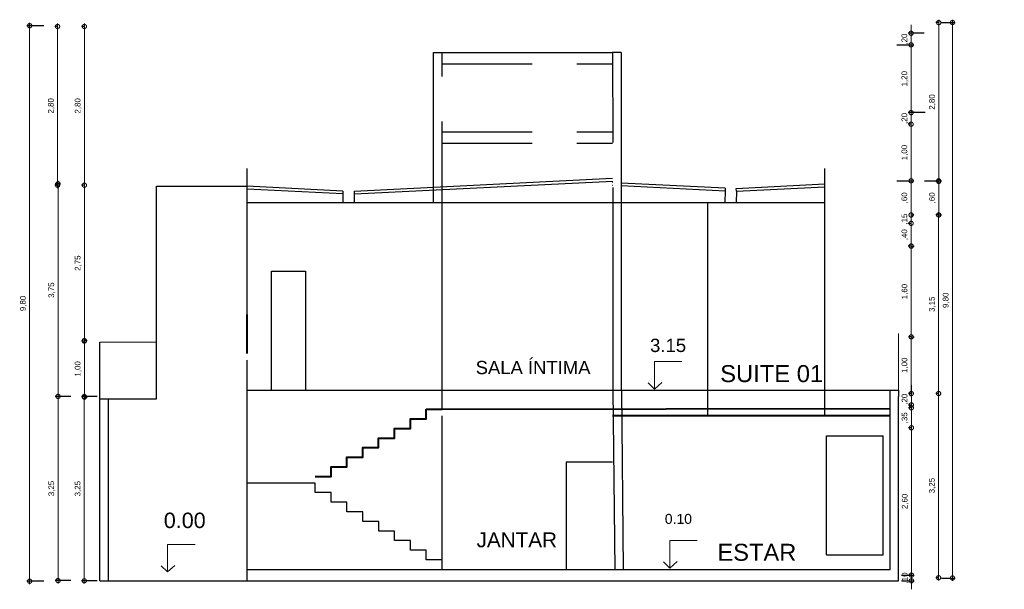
# Model space of a CAD drawing. Header units: metres. Extents: x 57.9 to 132.7, y 5.7 to 46.9.
# Tile 5 of 10: x 58.5 to 75.9, y 36.8 to 46.9. Entities that reach past the tile are written whole.
import ezdxf

# ---------------------------------------------------------------- set-up
doc = ezdxf.new("R2010")
doc.units = ezdxf.units.M
doc.header["$LTSCALE"] = 0.25
doc.linetypes.add('HIDDEN', pattern=[9.525, 6.35, -3.175])
for name, color, linetype in [('ARQ_ALV CT', 5, 'Continuous'), ('ARQ_CONC CT', 6, 'Continuous'), ('ARQ_METAL CT', 2, 'Continuous'), ('ARQ_PROJ INF', 1, 'HIDDEN'), ('ARQ_PROJ INF 00', 190, 'HIDDEN'), ('ARQ_TXT 01', 1, 'Continuous')]:
    doc.layers.add(name, color=color, linetype=linetype)
doc.layers.add('ARQ_CINZA 04', color=253, linetype='Continuous', lineweight=9)
doc.layers.add('ARQ_CINZA 06', color=255, linetype='Continuous', lineweight=9)
doc.layers.add('ARQ_COTA_AZUL', color=5, linetype='Continuous', lineweight=20, true_color=0x0000ff)
doc.styles.add('Annot_2.0mm', font='arial.ttf', dxfattribs={"height": 2})
doc.styles.add('cota', font='arial.ttf')
doc.dimstyles.new('Info 01 - annot', dxfattribs={"dimtxt": 2, "dimasz": 3, "dimexe": 1, "dimexo": 1, "dimgap": 1, "dimtad": 1, "dimzin": 4, "dimtxsty": 'cota', "dimblk": 'DOTSMALL', "dimcen": 2, "dimdle": 1, "dimclrd": 256, "dimclre": 256, "dimclrt": 1, "dimazin": 2, "dimtfac": 0.09, "dimtix": 1, "dimtmove": 2, "dimatfit": 2, "dimfxl": 5, "dimfxlon": 1, "dimtolj": 1, "dimtzin": 4, "dimlwd": -1, "dimarcsym": 1})

# ---------------------------------------------------------------- blocks, each defined once
blk = doc.blocks.new('_DotSmall')
at = {"color": 0, "linetype": 'ByBlock', "const_width": 0.5}
blk.add_lwpolyline([(-0.0625, 0, 1), (0.0625, 0, 1)], format="xyb", close=True, dxfattribs=at)
blk = doc.blocks.new('*D141')
at = {"layer": 'ARQ_COTA_AZUL', "linetype": 'Continuous', "lineweight": -2, "transparency": 16777216}
for p, q in [((59.897, 40.213), (59.623, 40.213)), ((59.897, 36.963), (59.623, 36.963))]:
    blk.add_line(p, q, dxfattribs=at)
at = {"layer": 'ARQ_COTA_AZUL', "linetype": 'Continuous', "transparency": 16777216}
blk.add_line((59.673, 36.913), (59.673, 40.263), dxfattribs=at)
at = {"layer": 'ARQ_COTA_AZUL', "linetype": 'Continuous', "transparency": 16777216, "xscale": 0.15, "yscale": 0.15, "zscale": 0.15}
for p, rotation in [((59.673, 40.213), 90), ((59.673, 36.963), 270)]:
    blk.add_blockref('_DotSmall', p, dxfattribs=dict(at, rotation=rotation))
at = {"layer": 'ARQ_COTA_AZUL', "color": 1, "linetype": 'Continuous', "transparency": 16777216, "insert": (59.563, 38.588), "char_height": 0.1, "attachment_point": 5, "rotation": 90, "style": 'cota'}
blk.add_mtext('\\A1;3,25', dxfattribs=at)
blk = doc.blocks.new('*D142')
at = {"layer": 'ARQ_COTA_AZUL', "linetype": 'Continuous', "lineweight": -2, "transparency": 16777216}
for p, q in [((59.433, 40.216), (59.159, 40.216)), ((59.433, 36.966), (59.159, 36.966))]:
    blk.add_line(p, q, dxfattribs=at)
at = {"layer": 'ARQ_COTA_AZUL', "linetype": 'Continuous', "transparency": 16777216}
blk.add_line((59.209, 36.916), (59.209, 40.266), dxfattribs=at)
at = {"layer": 'ARQ_COTA_AZUL', "linetype": 'Continuous', "transparency": 16777216, "xscale": 0.15, "yscale": 0.15, "zscale": 0.15}
for p, rotation in [((59.209, 40.216), 90), ((59.209, 36.966), 270)]:
    blk.add_blockref('_DotSmall', p, dxfattribs=dict(at, rotation=rotation))
at = {"layer": 'ARQ_COTA_AZUL', "color": 1, "linetype": 'Continuous', "transparency": 16777216, "insert": (59.099, 38.591), "char_height": 0.1, "attachment_point": 5, "rotation": 90, "style": 'cota'}
blk.add_mtext('\\A1;3,25', dxfattribs=at)
blk = doc.blocks.new('*D143')
at = {"layer": 'ARQ_COTA_AZUL', "linetype": 'Continuous', "transparency": 16777216}
blk.add_line((59.674, 40.153), (59.674, 41.25), dxfattribs=at)
at = {"layer": 'ARQ_COTA_AZUL', "linetype": 'Continuous', "lineweight": -2, "transparency": 16777216}
for p, q in [((59.674, 41.2), (59.724, 41.2)), ((59.674, 40.203), (59.724, 40.203))]:
    blk.add_line(p, q, dxfattribs=at)
at = {"layer": 'ARQ_COTA_AZUL', "linetype": 'Continuous', "transparency": 16777216, "xscale": 0.15, "yscale": 0.15, "zscale": 0.15}
for p, rotation in [((59.674, 41.2), 90), ((59.674, 40.203), 270)]:
    blk.add_blockref('_DotSmall', p, dxfattribs=dict(at, rotation=rotation))
at = {"layer": 'ARQ_COTA_AZUL', "color": 1, "linetype": 'Continuous', "transparency": 16777216, "insert": (59.564, 40.702), "char_height": 0.1, "attachment_point": 5, "rotation": 90, "style": 'cota'}
blk.add_mtext('\\A1;1,00', dxfattribs=at)
blk = doc.blocks.new('*D144')
at = {"layer": 'ARQ_COTA_AZUL', "linetype": 'Continuous', "transparency": 16777216}
blk.add_line((59.674, 41.142), (59.674, 43.992), dxfattribs=at)
at = {"layer": 'ARQ_COTA_AZUL', "linetype": 'Continuous', "lineweight": -2, "transparency": 16777216}
for p, q in [((59.674, 43.942), (59.624, 43.942)), ((59.674, 41.192), (59.624, 41.192))]:
    blk.add_line(p, q, dxfattribs=at)
at = {"layer": 'ARQ_COTA_AZUL', "linetype": 'Continuous', "transparency": 16777216, "xscale": 0.15, "yscale": 0.15, "zscale": 0.15}
for p, rotation in [((59.674, 43.942), 90), ((59.674, 41.192), 270)]:
    blk.add_blockref('_DotSmall', p, dxfattribs=dict(at, rotation=rotation))
at = {"layer": 'ARQ_COTA_AZUL', "color": 1, "linetype": 'Continuous', "transparency": 16777216, "insert": (59.564, 42.567), "char_height": 0.1, "attachment_point": 5, "rotation": 90, "style": 'cota'}
blk.add_mtext('\\A1;2,75', dxfattribs=at)
blk = doc.blocks.new('*D145')
at = {"layer": 'ARQ_COTA_AZUL', "linetype": 'Continuous', "transparency": 16777216}
blk.add_line((59.674, 43.892), (59.674, 46.792), dxfattribs=at)
at = {"layer": 'ARQ_COTA_AZUL', "linetype": 'Continuous', "lineweight": -2, "transparency": 16777216}
for p, q in [((59.674, 46.742), (59.624, 46.742)), ((59.674, 43.942), (59.624, 43.942))]:
    blk.add_line(p, q, dxfattribs=at)
at = {"layer": 'ARQ_COTA_AZUL', "linetype": 'Continuous', "transparency": 16777216, "xscale": 0.15, "yscale": 0.15, "zscale": 0.15}
for p, rotation in [((59.674, 46.742), 90), ((59.674, 43.942), 270)]:
    blk.add_blockref('_DotSmall', p, dxfattribs=dict(at, rotation=rotation))
at = {"layer": 'ARQ_COTA_AZUL', "color": 1, "linetype": 'Continuous', "transparency": 16777216, "insert": (59.564, 45.342), "char_height": 0.1, "attachment_point": 5, "rotation": 90, "style": 'cota'}
blk.add_mtext('\\A1;2,80', dxfattribs=at)
blk = doc.blocks.new('*D146')
at = {"layer": 'ARQ_COTA_AZUL', "linetype": 'Continuous', "transparency": 16777216}
blk.add_line((59.209, 40.166), (59.209, 44.016), dxfattribs=at)
at = {"layer": 'ARQ_COTA_AZUL', "linetype": 'Continuous', "lineweight": -2, "transparency": 16777216}
for p, q in [((59.209, 43.966), (59.159, 43.966)), ((59.209, 40.216), (59.159, 40.216))]:
    blk.add_line(p, q, dxfattribs=at)
at = {"layer": 'ARQ_COTA_AZUL', "linetype": 'Continuous', "transparency": 16777216, "xscale": 0.15, "yscale": 0.15, "zscale": 0.15}
for p, rotation in [((59.209, 43.966), 90), ((59.209, 40.216), 270)]:
    blk.add_blockref('_DotSmall', p, dxfattribs=dict(at, rotation=rotation))
at = {"layer": 'ARQ_COTA_AZUL', "color": 1, "linetype": 'Continuous', "transparency": 16777216, "insert": (59.099, 42.091), "char_height": 0.1, "attachment_point": 5, "rotation": 90, "style": 'cota'}
blk.add_mtext('\\A1;3,75', dxfattribs=at)
blk = doc.blocks.new('*D147')
at = {"layer": 'ARQ_COTA_AZUL', "linetype": 'Continuous', "transparency": 16777216}
blk.add_line((59.201, 43.892), (59.201, 46.792), dxfattribs=at)
at = {"layer": 'ARQ_COTA_AZUL', "linetype": 'Continuous', "lineweight": -2, "transparency": 16777216}
for p, q in [((59.201, 46.742), (59.151, 46.742)), ((59.201, 43.942), (59.151, 43.942))]:
    blk.add_line(p, q, dxfattribs=at)
at = {"layer": 'ARQ_COTA_AZUL', "linetype": 'Continuous', "transparency": 16777216, "xscale": 0.15, "yscale": 0.15, "zscale": 0.15}
for p, rotation in [((59.201, 46.742), 90), ((59.201, 43.942), 270)]:
    blk.add_blockref('_DotSmall', p, dxfattribs=dict(at, rotation=rotation))
at = {"layer": 'ARQ_COTA_AZUL', "color": 1, "linetype": 'Continuous', "transparency": 16777216, "insert": (59.091, 45.342), "char_height": 0.1, "attachment_point": 5, "rotation": 90, "style": 'cota'}
blk.add_mtext('\\A1;2,80', dxfattribs=at)
blk = doc.blocks.new('*D148')
at = {"layer": 'ARQ_COTA_AZUL', "linetype": 'Continuous', "lineweight": -2, "transparency": 16777216}
for p, q in [((58.958, 46.756), (58.658, 46.756)), ((58.958, 36.956), (58.658, 36.956))]:
    blk.add_line(p, q, dxfattribs=at)
at = {"layer": 'ARQ_COTA_AZUL', "linetype": 'Continuous', "transparency": 16777216}
blk.add_line((58.708, 36.906), (58.708, 46.806), dxfattribs=at)
at = {"layer": 'ARQ_COTA_AZUL', "linetype": 'Continuous', "transparency": 16777216, "xscale": 0.15, "yscale": 0.15, "zscale": 0.15}
for p, rotation in [((58.708, 46.756), 90), ((58.708, 36.956), 270)]:
    blk.add_blockref('_DotSmall', p, dxfattribs=dict(at, rotation=rotation))
at = {"layer": 'ARQ_COTA_AZUL', "color": 1, "linetype": 'Continuous', "transparency": 16777216, "insert": (58.598, 41.856), "char_height": 0.1, "attachment_point": 5, "rotation": 90, "style": 'cota'}
blk.add_mtext('\\A1;9,80', dxfattribs=at)
blk = doc.blocks.new('*D149')
at = {"layer": 'ARQ_COTA_AZUL', "linetype": 'Continuous', "transparency": 16777216}
for p, q in [((74.273, 37.063), (74.273, 37.213)), ((74.273, 36.963), (74.273, 37.063)), ((74.273, 36.963), (74.273, 36.813))]:
    blk.add_line(p, q, dxfattribs=at)
at = {"layer": 'ARQ_COTA_AZUL', "linetype": 'Continuous', "lineweight": -2, "transparency": 16777216}
for p, q in [((74.097, 37.063), (74.323, 37.063)), ((74.097, 36.963), (74.323, 36.963))]:
    blk.add_line(p, q, dxfattribs=at)
at = {"layer": 'ARQ_COTA_AZUL', "linetype": 'Continuous', "transparency": 16777216, "xscale": 0.15, "yscale": 0.15, "zscale": 0.15}
for p, rotation in [((74.273, 37.063), 270), ((74.273, 36.963), 90)]:
    blk.add_blockref('_DotSmall', p, dxfattribs=dict(at, rotation=rotation))
at = {"layer": 'ARQ_COTA_AZUL', "color": 1, "linetype": 'Continuous', "transparency": 16777216, "insert": (74.163, 37.013), "char_height": 0.1, "attachment_point": 5, "rotation": 90, "style": 'cota'}
blk.add_mtext('\\A1;,10', dxfattribs=at)
blk = doc.blocks.new('*D150')
at = {"layer": 'ARQ_COTA_AZUL', "linetype": 'Continuous', "lineweight": -2, "transparency": 16777216}
for p, q in [((74.273, 39.663), (74.223, 39.663)), ((74.273, 37.063), (74.223, 37.063))]:
    blk.add_line(p, q, dxfattribs=at)
at = {"layer": 'ARQ_COTA_AZUL', "linetype": 'Continuous', "transparency": 16777216}
blk.add_line((74.273, 37.013), (74.273, 39.713), dxfattribs=at)
at = {"layer": 'ARQ_COTA_AZUL', "linetype": 'Continuous', "transparency": 16777216, "xscale": 0.15, "yscale": 0.15, "zscale": 0.15}
for p, rotation in [((74.273, 39.663), 90), ((74.273, 37.063), 270)]:
    blk.add_blockref('_DotSmall', p, dxfattribs=dict(at, rotation=rotation))
at = {"layer": 'ARQ_COTA_AZUL', "color": 1, "linetype": 'Continuous', "transparency": 16777216, "insert": (74.163, 38.363), "char_height": 0.1, "attachment_point": 5, "rotation": 90, "style": 'cota'}
blk.add_mtext('\\A1;2,60', dxfattribs=at)
blk = doc.blocks.new('*D151')
at = {"layer": 'ARQ_COTA_AZUL', "linetype": 'Continuous', "lineweight": -2, "transparency": 16777216}
for p, q in [((74.271, 40.014), (74.221, 40.014)), ((74.271, 39.662), (74.221, 39.662))]:
    blk.add_line(p, q, dxfattribs=at)
at = {"layer": 'ARQ_COTA_AZUL', "linetype": 'Continuous', "transparency": 16777216}
blk.add_line((74.271, 39.612), (74.271, 40.064), dxfattribs=at)
at = {"layer": 'ARQ_COTA_AZUL', "linetype": 'Continuous', "transparency": 16777216, "xscale": 0.15, "yscale": 0.15, "zscale": 0.15}
for p, rotation in [((74.271, 40.014), 90), ((74.271, 39.662), 270)]:
    blk.add_blockref('_DotSmall', p, dxfattribs=dict(at, rotation=rotation))
at = {"layer": 'ARQ_COTA_AZUL', "color": 1, "linetype": 'Continuous', "transparency": 16777216, "insert": (74.16, 39.838), "char_height": 0.1, "attachment_point": 5, "rotation": 90, "style": 'cota'}
blk.add_mtext('\\A1;,35', dxfattribs=at)
blk = doc.blocks.new('*D152')
at = {"layer": 'ARQ_COTA_AZUL', "linetype": 'Continuous', "transparency": 16777216}
for p, q in [((74.271, 40.266), (74.271, 40.416)), ((74.271, 40.064), (74.271, 40.266)), ((74.271, 40.064), (74.271, 39.914))]:
    blk.add_line(p, q, dxfattribs=at)
at = {"layer": 'ARQ_COTA_AZUL', "linetype": 'Continuous', "lineweight": -2, "transparency": 16777216}
for p, q in [((74.271, 40.266), (74.221, 40.266)), ((74.271, 40.064), (74.221, 40.064))]:
    blk.add_line(p, q, dxfattribs=at)
at = {"layer": 'ARQ_COTA_AZUL', "linetype": 'Continuous', "transparency": 16777216, "xscale": 0.15, "yscale": 0.15, "zscale": 0.15}
for p, rotation in [((74.271, 40.266), 270), ((74.271, 40.064), 90)]:
    blk.add_blockref('_DotSmall', p, dxfattribs=dict(at, rotation=rotation))
at = {"layer": 'ARQ_COTA_AZUL', "color": 1, "linetype": 'Continuous', "transparency": 16777216, "insert": (74.16, 40.165), "char_height": 0.1, "attachment_point": 5, "rotation": 90, "style": 'cota'}
blk.add_mtext('\\A1;,20', dxfattribs=at)
blk = doc.blocks.new('*D153')
at = {"layer": 'ARQ_COTA_AZUL', "linetype": 'Continuous', "lineweight": -2, "transparency": 16777216}
for p, q in [((74.269, 41.266), (74.219, 41.266)), ((74.269, 40.266), (74.219, 40.266))]:
    blk.add_line(p, q, dxfattribs=at)
at = {"layer": 'ARQ_COTA_AZUL', "linetype": 'Continuous', "transparency": 16777216}
blk.add_line((74.269, 40.216), (74.269, 41.316), dxfattribs=at)
at = {"layer": 'ARQ_COTA_AZUL', "linetype": 'Continuous', "transparency": 16777216, "xscale": 0.15, "yscale": 0.15, "zscale": 0.15}
for p, rotation in [((74.269, 41.266), 90), ((74.269, 40.266), 270)]:
    blk.add_blockref('_DotSmall', p, dxfattribs=dict(at, rotation=rotation))
at = {"layer": 'ARQ_COTA_AZUL', "color": 1, "linetype": 'Continuous', "transparency": 16777216, "insert": (74.159, 40.766), "char_height": 0.1, "attachment_point": 5, "rotation": 90, "style": 'cota'}
blk.add_mtext('\\A1;1,00', dxfattribs=at)
blk = doc.blocks.new('*D154')
at = {"layer": 'ARQ_COTA_AZUL', "linetype": 'Continuous', "transparency": 16777216}
blk.add_line((74.269, 41.216), (74.269, 42.916), dxfattribs=at)
at = {"layer": 'ARQ_COTA_AZUL', "linetype": 'Continuous', "lineweight": -2, "transparency": 16777216}
for p, q in [((74.269, 42.866), (74.319, 42.866)), ((74.269, 41.266), (74.319, 41.266))]:
    blk.add_line(p, q, dxfattribs=at)
at = {"layer": 'ARQ_COTA_AZUL', "linetype": 'Continuous', "transparency": 16777216, "xscale": 0.15, "yscale": 0.15, "zscale": 0.15}
for p, rotation in [((74.269, 42.866), 90), ((74.269, 41.266), 270)]:
    blk.add_blockref('_DotSmall', p, dxfattribs=dict(at, rotation=rotation))
at = {"layer": 'ARQ_COTA_AZUL', "color": 1, "linetype": 'Continuous', "transparency": 16777216, "insert": (74.159, 42.066), "char_height": 0.1, "attachment_point": 5, "rotation": 90, "style": 'cota'}
blk.add_mtext('\\A1;1,60', dxfattribs=at)
blk = doc.blocks.new('*D155')
at = {"layer": 'ARQ_COTA_AZUL', "linetype": 'Continuous', "transparency": 16777216}
blk.add_line((74.267, 42.819), (74.267, 43.319), dxfattribs=at)
at = {"layer": 'ARQ_COTA_AZUL', "linetype": 'Continuous', "lineweight": -2, "transparency": 16777216}
for p, q in [((74.267, 43.269), (74.217, 43.269)), ((74.267, 42.869), (74.217, 42.869))]:
    blk.add_line(p, q, dxfattribs=at)
at = {"layer": 'ARQ_COTA_AZUL', "linetype": 'Continuous', "transparency": 16777216, "xscale": 0.15, "yscale": 0.15, "zscale": 0.15}
for p, rotation in [((74.267, 43.269), 90), ((74.267, 42.869), 270)]:
    blk.add_blockref('_DotSmall', p, dxfattribs=dict(at, rotation=rotation))
at = {"layer": 'ARQ_COTA_AZUL', "color": 1, "linetype": 'Continuous', "transparency": 16777216, "insert": (74.157, 43.069), "char_height": 0.1, "attachment_point": 5, "rotation": 90, "style": 'cota'}
blk.add_mtext('\\A1;,40', dxfattribs=at)
blk = doc.blocks.new('*D156')
at = {"layer": 'ARQ_COTA_AZUL', "linetype": 'Continuous', "transparency": 16777216}
for p, q in [((74.267, 43.417), (74.267, 43.567)), ((74.267, 43.269), (74.267, 43.417)), ((74.267, 43.269), (74.267, 43.119))]:
    blk.add_line(p, q, dxfattribs=at)
at = {"layer": 'ARQ_COTA_AZUL', "linetype": 'Continuous', "lineweight": -2, "transparency": 16777216}
for p, q in [((74.267, 43.417), (74.317, 43.417)), ((74.267, 43.269), (74.217, 43.269))]:
    blk.add_line(p, q, dxfattribs=at)
at = {"layer": 'ARQ_COTA_AZUL', "linetype": 'Continuous', "transparency": 16777216, "xscale": 0.15, "yscale": 0.15, "zscale": 0.15}
for p, rotation in [((74.267, 43.417), 270), ((74.267, 43.269), 90)]:
    blk.add_blockref('_DotSmall', p, dxfattribs=dict(at, rotation=rotation))
at = {"layer": 'ARQ_COTA_AZUL', "color": 1, "linetype": 'Continuous', "transparency": 16777216, "insert": (74.157, 43.343), "char_height": 0.1, "attachment_point": 5, "rotation": 90, "style": 'cota'}
blk.add_mtext('\\A1;,15', dxfattribs=at)
blk = doc.blocks.new('*D157')
at = {"layer": 'ARQ_COTA_AZUL', "linetype": 'Continuous', "lineweight": -2, "transparency": 16777216}
for p, q in [((74.017, 44.019), (74.317, 44.019)), ((74.267, 43.417), (74.317, 43.417))]:
    blk.add_line(p, q, dxfattribs=at)
at = {"layer": 'ARQ_COTA_AZUL', "linetype": 'Continuous', "transparency": 16777216}
blk.add_line((74.267, 43.367), (74.267, 44.069), dxfattribs=at)
at = {"layer": 'ARQ_COTA_AZUL', "linetype": 'Continuous', "transparency": 16777216, "xscale": 0.15, "yscale": 0.15, "zscale": 0.15}
for p, rotation in [((74.267, 44.019), 90), ((74.267, 43.417), 270)]:
    blk.add_blockref('_DotSmall', p, dxfattribs=dict(at, rotation=rotation))
at = {"layer": 'ARQ_COTA_AZUL', "color": 1, "linetype": 'Continuous', "transparency": 16777216, "insert": (74.157, 43.718), "char_height": 0.1, "attachment_point": 5, "rotation": 90, "style": 'cota'}
blk.add_mtext('\\A1;,60', dxfattribs=at)
blk = doc.blocks.new('*D158')
at = {"layer": 'ARQ_COTA_AZUL', "linetype": 'Continuous', "lineweight": -2, "transparency": 16777216}
for p, q in [((74.276, 45.018), (74.217, 45.018)), ((74.017, 44.019), (74.317, 44.019))]:
    blk.add_line(p, q, dxfattribs=at)
at = {"layer": 'ARQ_COTA_AZUL', "linetype": 'Continuous', "transparency": 16777216}
blk.add_line((74.267, 43.969), (74.267, 45.068), dxfattribs=at)
at = {"layer": 'ARQ_COTA_AZUL', "linetype": 'Continuous', "transparency": 16777216, "xscale": 0.15, "yscale": 0.15, "zscale": 0.15}
for p, rotation in [((74.267, 45.018), 90), ((74.267, 44.019), 270)]:
    blk.add_blockref('_DotSmall', p, dxfattribs=dict(at, rotation=rotation))
at = {"layer": 'ARQ_COTA_AZUL', "color": 1, "linetype": 'Continuous', "transparency": 16777216, "insert": (74.157, 44.518), "char_height": 0.1, "attachment_point": 5, "rotation": 90, "style": 'cota'}
blk.add_mtext('\\A1;1,00', dxfattribs=at)
blk = doc.blocks.new('*D159')
at = {"layer": 'ARQ_COTA_AZUL', "linetype": 'Continuous', "transparency": 16777216}
for p, q in [((74.267, 45.222), (74.267, 45.372)), ((74.267, 45.018), (74.267, 45.222)), ((74.267, 45.018), (74.267, 44.868))]:
    blk.add_line(p, q, dxfattribs=at)
at = {"layer": 'ARQ_COTA_AZUL', "linetype": 'Continuous', "lineweight": -2, "transparency": 16777216}
for p, q in [((74.517, 45.222), (74.217, 45.222)), ((74.276, 45.018), (74.217, 45.018))]:
    blk.add_line(p, q, dxfattribs=at)
at = {"layer": 'ARQ_COTA_AZUL', "linetype": 'Continuous', "transparency": 16777216, "xscale": 0.15, "yscale": 0.15, "zscale": 0.15}
for p, rotation in [((74.267, 45.222), 270), ((74.267, 45.018), 90)]:
    blk.add_blockref('_DotSmall', p, dxfattribs=dict(at, rotation=rotation))
at = {"layer": 'ARQ_COTA_AZUL', "color": 1, "linetype": 'Continuous', "transparency": 16777216, "insert": (74.157, 45.12), "char_height": 0.1, "attachment_point": 5, "rotation": 90, "style": 'cota'}
blk.add_mtext('\\A1;,20', dxfattribs=at)
blk = doc.blocks.new('*D160')
at = {"layer": 'ARQ_COTA_AZUL', "linetype": 'Continuous', "lineweight": -2, "transparency": 16777216}
for p, q in [((74.017, 46.418), (74.317, 46.418)), ((74.517, 45.222), (74.217, 45.222))]:
    blk.add_line(p, q, dxfattribs=at)
at = {"layer": 'ARQ_COTA_AZUL', "linetype": 'Continuous', "transparency": 16777216}
blk.add_line((74.267, 45.172), (74.267, 46.468), dxfattribs=at)
at = {"layer": 'ARQ_COTA_AZUL', "linetype": 'Continuous', "transparency": 16777216, "xscale": 0.15, "yscale": 0.15, "zscale": 0.15}
for p, rotation in [((74.267, 46.418), 90), ((74.267, 45.222), 270)]:
    blk.add_blockref('_DotSmall', p, dxfattribs=dict(at, rotation=rotation))
at = {"layer": 'ARQ_COTA_AZUL', "color": 1, "linetype": 'Continuous', "transparency": 16777216, "insert": (74.157, 45.82), "char_height": 0.1, "attachment_point": 5, "rotation": 90, "style": 'cota'}
blk.add_mtext('\\A1;1,20', dxfattribs=at)
blk = doc.blocks.new('*D161')
at = {"layer": 'ARQ_COTA_AZUL', "linetype": 'Continuous', "transparency": 16777216}
for p, q in [((74.267, 46.622), (74.267, 46.772)), ((74.267, 46.418), (74.267, 46.622)), ((74.267, 46.418), (74.267, 46.268))]:
    blk.add_line(p, q, dxfattribs=at)
at = {"layer": 'ARQ_COTA_AZUL', "linetype": 'Continuous', "lineweight": -2, "transparency": 16777216}
for p, q in [((74.5, 46.622), (74.217, 46.622)), ((74.017, 46.418), (74.317, 46.418))]:
    blk.add_line(p, q, dxfattribs=at)
at = {"layer": 'ARQ_COTA_AZUL', "linetype": 'Continuous', "transparency": 16777216, "xscale": 0.15, "yscale": 0.15, "zscale": 0.15}
for p, rotation in [((74.267, 46.622), 270), ((74.267, 46.418), 90)]:
    blk.add_blockref('_DotSmall', p, dxfattribs=dict(at, rotation=rotation))
at = {"layer": 'ARQ_COTA_AZUL', "color": 1, "linetype": 'Continuous', "transparency": 16777216, "insert": (74.157, 46.52), "char_height": 0.1, "attachment_point": 5, "rotation": 90, "style": 'cota'}
blk.add_mtext('\\A1;,20', dxfattribs=at)
blk = doc.blocks.new('*D162')
at = {"layer": 'ARQ_COTA_AZUL', "linetype": 'Continuous', "lineweight": -2, "transparency": 16777216}
for p, q in [((74.504, 44.019), (74.804, 44.019)), ((74.754, 43.417), (74.804, 43.417))]:
    blk.add_line(p, q, dxfattribs=at)
at = {"layer": 'ARQ_COTA_AZUL', "linetype": 'Continuous', "transparency": 16777216}
blk.add_line((74.754, 43.367), (74.754, 44.069), dxfattribs=at)
at = {"layer": 'ARQ_COTA_AZUL', "linetype": 'Continuous', "transparency": 16777216, "xscale": 0.15, "yscale": 0.15, "zscale": 0.15}
for p, rotation in [((74.754, 44.019), 90), ((74.754, 43.417), 270)]:
    blk.add_blockref('_DotSmall', p, dxfattribs=dict(at, rotation=rotation))
at = {"layer": 'ARQ_COTA_AZUL', "color": 1, "linetype": 'Continuous', "transparency": 16777216, "insert": (74.644, 43.718), "char_height": 0.1, "attachment_point": 5, "rotation": 90, "style": 'cota'}
blk.add_mtext('\\A1;,60', dxfattribs=at)
blk = doc.blocks.new('*D163')
at = {"layer": 'ARQ_COTA_AZUL', "linetype": 'Continuous', "lineweight": -2, "transparency": 16777216}
for p, q in [((74.754, 46.81), (74.704, 46.81)), ((74.754, 44.01), (74.704, 44.01))]:
    blk.add_line(p, q, dxfattribs=at)
at = {"layer": 'ARQ_COTA_AZUL', "linetype": 'Continuous', "transparency": 16777216}
blk.add_line((74.754, 43.96), (74.754, 46.86), dxfattribs=at)
at = {"layer": 'ARQ_COTA_AZUL', "linetype": 'Continuous', "transparency": 16777216, "xscale": 0.15, "yscale": 0.15, "zscale": 0.15}
for p, rotation in [((74.754, 46.81), 90), ((74.754, 44.01), 270)]:
    blk.add_blockref('_DotSmall', p, dxfattribs=dict(at, rotation=rotation))
at = {"layer": 'ARQ_COTA_AZUL', "color": 1, "linetype": 'Continuous', "transparency": 16777216, "insert": (74.644, 45.41), "char_height": 0.1, "attachment_point": 5, "rotation": 90, "style": 'cota'}
blk.add_mtext('\\A1;2,80', dxfattribs=at)
blk = doc.blocks.new('*D164')
at = {"layer": 'ARQ_COTA_AZUL', "linetype": 'Continuous', "transparency": 16777216}
blk.add_line((74.753, 43.467), (74.753, 40.217), dxfattribs=at)
at = {"layer": 'ARQ_COTA_AZUL', "linetype": 'Continuous', "lineweight": -2, "transparency": 16777216}
for p, q in [((74.753, 43.417), (74.703, 43.417)), ((74.753, 40.267), (74.703, 40.267))]:
    blk.add_line(p, q, dxfattribs=at)
at = {"layer": 'ARQ_COTA_AZUL', "linetype": 'Continuous', "transparency": 16777216, "xscale": 0.15, "yscale": 0.15, "zscale": 0.15}
for p, rotation in [((74.753, 43.417), 90), ((74.753, 40.267), 270)]:
    blk.add_blockref('_DotSmall', p, dxfattribs=dict(at, rotation=rotation))
at = {"layer": 'ARQ_COTA_AZUL', "color": 1, "linetype": 'Continuous', "transparency": 16777216, "insert": (74.643, 41.842), "char_height": 0.1, "attachment_point": 5, "rotation": 90, "style": 'cota'}
blk.add_mtext('\\A1;3,15', dxfattribs=at)
blk = doc.blocks.new('*D165')
at = {"layer": 'ARQ_COTA_AZUL', "linetype": 'Continuous', "lineweight": -2, "transparency": 16777216}
for p, q in [((74.752, 40.267), (74.702, 40.267)), ((74.752, 37.017), (74.702, 37.017))]:
    blk.add_line(p, q, dxfattribs=at)
at = {"layer": 'ARQ_COTA_AZUL', "linetype": 'Continuous', "transparency": 16777216}
blk.add_line((74.752, 40.317), (74.752, 36.967), dxfattribs=at)
at = {"layer": 'ARQ_COTA_AZUL', "linetype": 'Continuous', "transparency": 16777216, "xscale": 0.15, "yscale": 0.15, "zscale": 0.15}
for p, rotation in [((74.752, 40.267), 90), ((74.752, 37.017), 270)]:
    blk.add_blockref('_DotSmall', p, dxfattribs=dict(at, rotation=rotation))
at = {"layer": 'ARQ_COTA_AZUL', "color": 1, "linetype": 'Continuous', "transparency": 16777216, "insert": (74.642, 38.642), "char_height": 0.1, "attachment_point": 5, "rotation": 90, "style": 'cota'}
blk.add_mtext('\\A1;3,25', dxfattribs=at)
blk = doc.blocks.new('*D166')
at = {"layer": 'ARQ_COTA_AZUL', "linetype": 'Continuous', "lineweight": -2, "transparency": 16777216}
for p, q in [((74.802, 46.812), (75.047, 46.812)), ((74.802, 37.012), (75.047, 37.012))]:
    blk.add_line(p, q, dxfattribs=at)
at = {"layer": 'ARQ_COTA_AZUL', "linetype": 'Continuous', "transparency": 16777216}
blk.add_line((74.997, 36.962), (74.997, 46.862), dxfattribs=at)
at = {"layer": 'ARQ_COTA_AZUL', "linetype": 'Continuous', "transparency": 16777216, "xscale": 0.15, "yscale": 0.15, "zscale": 0.15}
for p, rotation in [((74.997, 46.812), 90), ((74.997, 37.012), 270)]:
    blk.add_blockref('_DotSmall', p, dxfattribs=dict(at, rotation=rotation))
at = {"layer": 'ARQ_COTA_AZUL', "color": 1, "linetype": 'Continuous', "transparency": 16777216, "insert": (74.886, 41.912), "char_height": 0.1, "attachment_point": 5, "rotation": 90, "style": 'cota'}
blk.add_mtext('\\A1;9,80', dxfattribs=at)

msp = doc.modelspace()

# ---------------------------------------------------------------- linework, layer by layer
at = {"layer": 'ARQ_ALV CT'}
for p, q in [((65.838, 46.282), (68.998, 46.283)), ((65.838, 43.907), (65.838, 46.282)), ((69.148, 46.283), (68.998, 46.283)), ((69.148, 46.283), (69.152, 40.328)), ((60.947, 41.172), (60.947, 43.922)), ((60.947, 43.922), (62.546, 43.922)), ((62.546, 41.658), (62.546, 43.922)), ((72.746, 39.878), (72.746, 43.964)), ((69, 43.637), (69.002, 40.328)), ((70.677, 39.878), (70.681, 43.637)), ((65.988, 40.328), (65.988, 43.478)), ((59.947, 36.963), (59.947, 41.172)), ((60.947, 40.172), (60.947, 41.172)), ((62.547, 36.963), (62.547, 40.856)), ((62.546, 40.328), (74.046, 40.328)), ((65.988, 39.989), (65.988, 40.328)), ((69.003, 40.328), (69.035, 37.161)), ((69.153, 40.328), (69.185, 37.163)), ((73.897, 37.163), (73.897, 40.328)), ((74.046, 40.328), (74.047, 40.213)), ((59.947, 40.172), (60.947, 40.172)), ((60.097, 36.963), (60.097, 40.172)), ((74.047, 36.963), (74.047, 40.213)), ((65.989, 37.163), (65.989, 39.874)), ((62.547, 37.163), (73.897, 37.163)), ((59.947, 36.963), (74.047, 36.963))]:
    msp.add_line(p, q, dxfattribs=at)
at = {"layer": 'ARQ_ALV CT', "lineweight": 40}
for p, q in [((62.546, 40.972), (62.546, 41.658)), ((65.988, 39.989), (73.896, 40.004)), ((68.998, 39.878), (73.896, 39.878))]:
    msp.add_line(p, q, dxfattribs=at)
at = {"layer": 'ARQ_CINZA 04'}
for p, q in [((74.046, 40.328), (74.046, 41.328)), ((59.947, 40.172), (59.947, 41.172)), ((59.947, 41.172), (60.947, 41.172))]:
    msp.add_line(p, q, dxfattribs=at)
at = {"layer": 'ARQ_CINZA 06', "linetype": 'Continuous'}
for p, q in [((69.737, 40.346), (69.737, 40.831)), ((69.737, 40.831), (70.222, 40.831)), ((69.737, 40.346), (69.624, 40.455)), ((69.737, 40.346), (69.865, 40.46)), ((61.142, 37.119), (61.142, 37.604)), ((61.142, 37.604), (61.627, 37.604)), ((70.008, 37.188), (70.008, 37.674)), ((70.008, 37.674), (70.493, 37.674)), ((61.142, 37.119), (61.029, 37.228)), ((61.142, 37.119), (61.27, 37.233)), ((70.008, 37.188), (69.895, 37.298)), ((70.008, 37.188), (70.137, 37.302))]:
    msp.add_line(p, q, dxfattribs=at)
at = {"layer": 'ARQ_CONC CT', "lineweight": 40}
msp.add_line((65.708, 39.989), (65.988, 39.989), dxfattribs=at)
msp.add_lwpolyline([(63.748, 38.803), (64.028, 38.803), (64.028, 38.973), (64.308, 38.973), (64.308, 39.142), (64.588, 39.142), (64.588, 39.312), (64.868, 39.312), (64.868, 39.481), (65.148, 39.481), (65.148, 39.65), (65.428, 39.65), (65.428, 39.82), (65.708, 39.82), (65.708, 39.989)], dxfattribs=at)
at = {"layer": 'ARQ_CONC CT'}
for points in [[(65.709, 37.332), (65.709, 37.502), (65.429, 37.502), (65.429, 37.671), (65.149, 37.671), (65.149, 37.841), (64.869, 37.841), (64.869, 38.01), (64.589, 38.01), (64.589, 38.179), (64.309, 38.179), (64.309, 38.349), (64.029, 38.349), (64.029, 38.518), (63.749, 38.518), (63.749, 38.688), (62.547, 38.688)], [(65.989, 37.163), (65.989, 37.332), (65.709, 37.332)]]:
    msp.add_lwpolyline(points, dxfattribs=at)
at = {"layer": 'ARQ_METAL CT'}
for p, q in [((62.546, 43.637), (62.546, 44.237)), ((72.746, 43.637), (72.746, 44.237)), ((64.438, 43.837), (68.998, 44.065)), ((64.44, 43.787), (69, 44.015)), ((69, 43.987), (68.998, 43.987)), ((70.984, 43.888), (69.15, 43.98)), ((64.238, 43.837), (62.546, 43.922)), ((64.235, 43.787), (62.546, 43.872)), ((64.238, 43.837), (64.238, 43.637)), ((64.438, 43.837), (64.438, 43.637)), ((69, 43.937), (68.998, 43.937)), ((70.982, 43.838), (69.15, 43.93)), ((70.982, 43.838), (70.981, 43.637)), ((70.984, 43.888), (70.982, 43.838)), ((71.179, 43.886), (72.746, 43.964)), ((71.182, 43.836), (71.179, 43.886)), ((71.182, 43.836), (71.181, 43.637)), ((71.182, 43.836), (72.746, 43.914)), ((62.546, 43.637), (72.746, 43.637))]:
    msp.add_line(p, q, dxfattribs=at)
at = {"layer": 'ARQ_PROJ INF', "linetype": 'Continuous'}
for p, q in [((62.975, 40.328), (62.975, 42.428)), ((62.975, 42.428), (63.575, 42.428)), ((63.575, 42.428), (63.575, 40.328)), ((72.775, 39.52), (73.775, 39.52)), ((72.775, 37.42), (72.775, 39.52)), ((73.775, 37.42), (73.775, 39.52)), ((68.998, 39.057), (68.177, 39.057)), ((68.178, 39.057), (68.178, 37.163)), ((72.775, 37.42), (73.775, 37.42))]:
    msp.add_line(p, q, dxfattribs=at)
at = {"layer": 'ARQ_PROJ INF 00'}
for p, q in [((65.988, 43.478), (65.988, 46.282)), ((68.998, 46.283), (69, 43.637)), ((65.988, 46.082), (68.998, 46.083)), ((65.988, 44.882), (68.998, 44.883)), ((65.988, 44.682), (68.998, 44.683)), ((65.838, 43.637), (65.838, 43.907))]:
    msp.add_line(p, q, dxfattribs=at)

# ---------------------------------------------------------------- texts
at = {"layer": 'ARQ_TXT 01', "linetype": 'Continuous', "attachment_point": 1, "style": 'Annot_2.0mm'}
for s, insert, char_height, width in [('3.15', (69.659, 41.233), 0.2343, 1.33547), ('SALA ÍNTIMA', (66.581, 40.842), 0.2331, 2.55459), ('SUITE 01', (70.897, 40.768), 0.3002, 1.95556), ('0.00', (61.076, 38.165), 0.2718, 1.36804), ('0.10', (69.92, 38.143), 0.1761, 0.94641), ('JANTAR', (66.597, 37.816), 0.2613, 2.0849), ('ESTAR', (70.848, 37.615), 0.2991, 3.50703)]:
    msp.add_mtext(s, dxfattribs=dict(at, insert=insert, char_height=char_height, width=width))

# ---------------------------------------------------------------- dimensions: what is measured, and where the dimension line sits
at = {"layer": 'ARQ_COTA_AZUL', "linetype": 'Continuous'}
for base, p1, p2, picture, middle in [((58.708, 46.756), (59.209, 36.956), (59.209, 46.756), '*D148', (58.598, 41.856)), ((59.201, 46.742), (59.201, 43.942), (59.201, 46.742), '*D147', (59.091, 45.342)), ((59.674, 46.742), (59.674, 43.942), (59.674, 46.742), '*D145', (59.564, 45.342)), ((74.267, 46.622), (73.518, 46.418), (74.55, 46.622), '*D161', (74.157, 46.52)), ((74.754, 46.81), (74.754, 44.01), (74.754, 46.81), '*D163', (74.644, 45.41)), ((74.997, 46.812), (74.752, 37.012), (74.752, 46.812), '*D166', (74.886, 41.912)), ((74.267, 46.418), (75.912, 45.222), (73.518, 46.418), '*D160', (74.157, 45.82)), ((74.267, 45.222), (74.326, 45.018), (75.912, 45.222), '*D159', (74.157, 45.12)), ((74.267, 45.018), (73.789, 44.019), (74.326, 45.018), '*D158', (74.157, 44.518)), ((59.209, 43.966), (59.209, 40.216), (59.209, 43.966), '*D146', (59.099, 42.091)), ((59.674, 43.942), (59.674, 41.192), (59.674, 43.942), '*D144', (59.564, 42.567)), ((74.267, 44.019), (74.265, 43.417), (73.789, 44.019), '*D157', (74.157, 43.718)), ((74.754, 44.019), (74.752, 43.417), (74.276, 44.019), '*D162', (74.644, 43.718)), ((74.267, 43.417), (74.269, 43.269), (74.265, 43.417), '*D156', (74.157, 43.343)), ((74.753, 40.267), (74.754, 43.417), (74.754, 40.267), '*D164', (74.643, 41.842)), ((74.267, 43.269), (74.269, 42.869), (74.269, 43.269), '*D155', (74.157, 43.069)), ((74.269, 42.866), (74.269, 41.266), (74.269, 42.866), '*D154', (74.159, 42.066)), ((59.674, 41.2), (59.673, 40.203), (59.673, 41.2), '*D143', (59.564, 40.702)), ((74.269, 41.266), (74.271, 40.266), (74.271, 41.266), '*D153', (74.159, 40.766)), ((74.271, 40.266), (74.271, 40.064), (74.271, 40.266), '*D152', (74.16, 40.165)), ((59.209, 40.216), (59.483, 36.966), (59.483, 40.216), '*D142', (59.099, 38.591)), ((59.673, 40.213), (59.947, 36.963), (59.947, 40.213), '*D141', (59.563, 38.588)), ((74.752, 37.017), (74.753, 40.267), (74.753, 37.017), '*D165', (74.642, 38.642)), ((74.271, 40.014), (74.273, 39.662), (74.273, 40.014), '*D151', (74.16, 39.838)), ((74.273, 39.663), (74.273, 37.063), (74.273, 39.663), '*D150', (74.163, 38.363)), ((74.273, 37.063), (74.047, 36.963), (74.047, 37.063), '*D149', (74.163, 37.013))]:
    dim = msp.add_linear_dim(base=base, p1=p1, p2=p2, angle=90, dimstyle='Info 01 - annot', dxfattribs=at)
    dim.commit()
    dim.dimension.update_dxf_attribs({"geometry": picture, "text_midpoint": middle})

doc.saveas('drawing.dxf')
